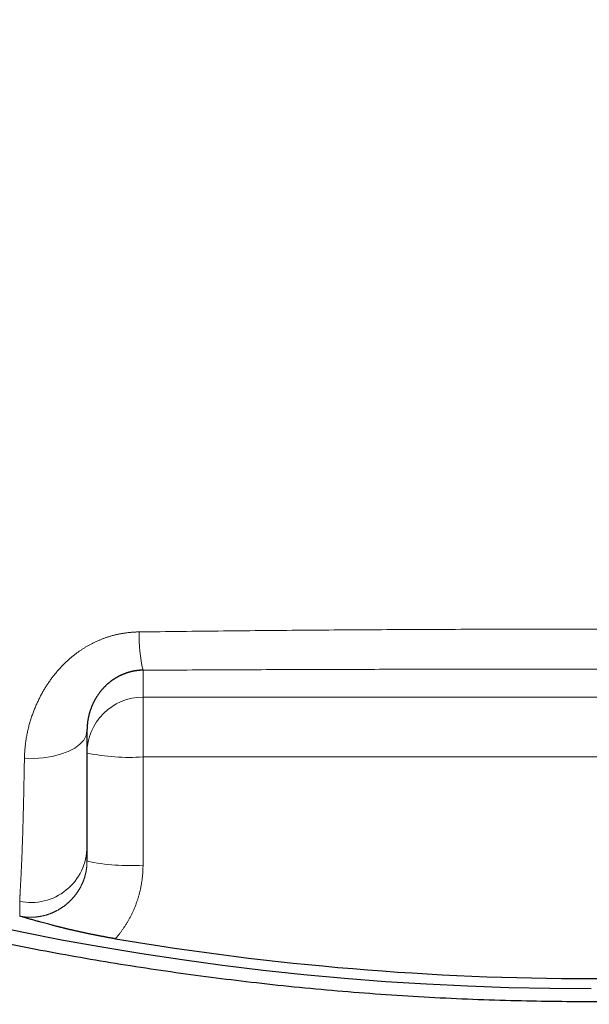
# Model space of a CAD drawing. Header units: millimetres. Extents: x 8 to 601, y 12 to 507.
# Tile 126 of 152: x 312.99 to 314, y 474.1 to 475.86. Entities that reach past the tile are written whole.
import ezdxf

# ---------------------------------------------------------------- set-up
doc = ezdxf.new("R2010")
doc.units = ezdxf.units.MM

msp = doc.modelspace()

# ---------------------------------------------------------------- linework, layer by layer
at = {"color": 8, "linetype": 'Continuous', "lineweight": 0}
for p, q in [((313.2071, 474.6964), (313.2071, 474.6483)), ((313.2071, 474.6483), (314.8071, 474.6483)), ((313.2071, 474.6483), (313.2071, 474.5416)), ((313.2071, 474.5416), (313.2071, 474.3484)), ((314.8071, 474.5416), (313.2071, 474.5416)), ((312.9871, 474.2575), (312.9871, 474.2839))]:
    msp.add_line(p, q, dxfattribs=at)
at = {"color": 7, "linetype": 'Continuous', "lineweight": 30}
msp.add_line((313.1071, 474.3815), (313.1071, 474.3554), dxfattribs=at)
at = {"color": 8, "linetype": 'Continuous', "lineweight": 0, "flags": 128}
msp.add_lwpolyline([(313.1071, 474.5881), (313.1057, 474.5798), (313.1015, 474.5718), (313.0946, 474.5642), (313.0852, 474.5573), (313.0736, 474.5513), (313.0601, 474.5463), (313.0451, 474.5425), (313.029, 474.54), (313.0123, 474.5389), (312.9955, 474.5392)], dxfattribs=at)
at = {"color": 7, "linetype": 'Continuous', "lineweight": 30}
for centre, radius, start, end in [((313.9988, 479.219), 5.0905, 165.5867, 270.0936), ((314.0071, 479.2548), 5.1087, 260.4295, 279.5705)]:
    msp.add_arc(centre, radius, start, end, dxfattribs=at)
at = {"color": 8, "linetype": 'Continuous', "lineweight": 0}
for centre, radius, start, end in [((313.4549, 474.7554), 0.2547, 177.9023, 193.3909), ((313.207, 474.5484), 0.0999, 89.9331, 179.9272), ((313.1833, 474.9198), 0.379, 258.4108, 273.6086), ((313.0072, 474.3817), 0.0999, 258.3637, 359.8609), ((313.1833, 474.7267), 0.379, 258.4108, 273.6086)]:
    msp.add_arc(centre, radius, start, end, dxfattribs=at)
for points, knots in [([(308.3982, 479.6031), (308.3962, 479.5785), (308.3922, 479.5295), (308.3875, 479.4559), (308.3838, 479.3823), (308.381, 479.3087), (308.3793, 479.2356), (308.3786, 479.1629), (308.3788, 479.0906), (308.38, 479.0184), (308.3822, 478.9458), (308.3853, 478.8727), (308.3894, 478.7992), (308.3945, 478.7257), (308.4006, 478.6524), (308.4076, 478.5791), (308.4155, 478.506), (308.4248, 478.4302), (308.4355, 478.3518), (308.4477, 478.2709), (308.4611, 478.1901), (308.4756, 478.1095), (308.4913, 478.0292), (308.5081, 477.9491), (308.5261, 477.8692), (308.5444, 477.7928), (308.5629, 477.7198), (308.5815, 477.6502), (308.601, 477.5809), (308.6175, 477.5245), (308.6308, 477.4809), (308.6403, 477.45), (308.6501, 477.4191), (308.66, 477.3884), (308.67, 477.3576), (308.6803, 477.327), (308.6898, 477.2989), (308.6994, 477.2713), (308.7096, 477.2422), (308.7222, 477.2071), (308.7361, 477.169), (308.7513, 477.1287), (308.7674, 477.0867), (308.7854, 477.0409), (308.8054, 476.9912), (308.8275, 476.9377), (308.85, 476.885), (308.8726, 476.8335), (308.8949, 476.7837), (308.9188, 476.7317), (308.9444, 476.6775), (308.9717, 476.6212), (309.0029, 476.5587), (309.0384, 476.4898), (309.0786, 476.4142), (309.1218, 476.336), (309.1656, 476.2595), (309.2081, 476.1878), (309.248, 476.1225), (309.2869, 476.0606), (309.3253, 476.0011), (309.3635, 475.9435), (309.4013, 475.8879), (309.4387, 475.8343), (309.4753, 475.783), (309.5111, 475.7339), (309.5495, 475.6825), (309.5901, 475.6293), (309.6328, 475.5748), (309.6746, 475.5227), (309.7153, 475.4732), (309.7546, 475.4264), (309.7916, 475.3834), (309.8259, 475.3441), (309.8591, 475.3068), (309.8929, 475.2696), (309.9289, 475.2307), (309.9673, 475.1899), (310.0084, 475.1473), (310.0518, 475.1032), (310.0976, 475.0578), (310.1459, 475.0111), (310.1968, 474.963), (310.2468, 474.9169), (310.2955, 474.8732), (310.3425, 474.8319), (310.3914, 474.7899), (310.4422, 474.7472), (310.4948, 474.7042), (310.5489, 474.6609), (310.6048, 474.6174), (310.6627, 474.5734), (310.7234, 474.5286), (310.7858, 474.4838), (310.849, 474.4397), (310.9111, 474.3975), (310.9721, 474.3573), (311.032, 474.3188), (311.0941, 474.28), (311.158, 474.2411), (311.2238, 474.2024), (311.2877, 474.1658), (311.35, 474.1312), (311.4107, 474.0984), (311.4697, 474.0675), (311.5265, 474.0385), (311.5811, 474.0113), (311.6333, 473.986), (311.6833, 473.9624), (311.7379, 473.9372), (311.7983, 473.9101), (311.8655, 473.8811), (311.9329, 473.8529), (312.0008, 473.8255), (312.0686, 473.7992), (312.1363, 473.7739), (312.204, 473.7496), (312.2719, 473.7261), (312.3406, 473.7033), (312.4101, 473.6813), (312.4804, 473.66), (312.5509, 473.6397), (312.6218, 473.6203), (312.6928, 473.6018), (312.7642, 473.5842), (312.8357, 473.5676), (312.9074, 473.552), (312.9793, 473.5373), (313.0515, 473.5235), (313.1238, 473.5108), (313.1959, 473.4991), (313.2677, 473.4884), (313.3393, 473.4787), (313.411, 473.47), (313.4834, 473.4622), (313.5564, 473.4553), (313.6301, 473.4494), (313.7038, 473.4446), (313.7777, 473.4407), (313.8517, 473.438), (313.9258, 473.4361), (313.9753, 473.4358), (314, 473.4357)], [0, 0, 0, 0, 0.007868, 0.015732, 0.023593, 0.031452, 0.039308, 0.047022, 0.054735, 0.062447, 0.070157, 0.078024, 0.08589, 0.093756, 0.101622, 0.109489, 0.117355, 0.125222, 0.133983, 0.142745, 0.151508, 0.160272, 0.169038, 0.177804, 0.186572, 0.195341, 0.203059, 0.210778, 0.218499, 0.22622, 0.229687, 0.233154, 0.236622, 0.240089, 0.243557, 0.247025, 0.250494, 0.253113, 0.256423, 0.260423, 0.265113, 0.269473, 0.274296, 0.279583, 0.285334, 0.291549, 0.298228, 0.303802, 0.309662, 0.315808, 0.322242, 0.328961, 0.335968, 0.344753, 0.353951, 0.363561, 0.373583, 0.382344, 0.390436, 0.398291, 0.405909, 0.41329, 0.420562, 0.427588, 0.434369, 0.440905, 0.447195, 0.455061, 0.462506, 0.469531, 0.476591, 0.483168, 0.489263, 0.494876, 0.500007, 0.505375, 0.511074, 0.517103, 0.523463, 0.530153, 0.537047, 0.544259, 0.551792, 0.559644, 0.566156, 0.572873, 0.579795, 0.586922, 0.594254, 0.601655, 0.609253, 0.61705, 0.625044, 0.633516, 0.641776, 0.649825, 0.657663, 0.66529, 0.672705, 0.681172, 0.689346, 0.697225, 0.70481, 0.712246, 0.719375, 0.726197, 0.732713, 0.738922, 0.744824, 0.750419, 0.758235, 0.76605, 0.773864, 0.781678, 0.789491, 0.797165, 0.804838, 0.812512, 0.820185, 0.828014, 0.835844, 0.843674, 0.851504, 0.859335, 0.867167, 0.874999, 0.882816, 0.890634, 0.898454, 0.906277, 0.914101, 0.921788, 0.929479, 0.937172, 0.94487, 0.952729, 0.960592, 0.968461, 0.976336, 0.984217, 0.992105, 1, 1, 1, 1]), ([(319.6018, 479.6055), (319.6038, 479.5811), (319.6077, 479.5323), (319.6124, 479.459), (319.6162, 479.3857), (319.6189, 479.3124), (319.6207, 479.2394), (319.6215, 479.1668), (319.6213, 479.0946), (319.6202, 479.0223), (319.6181, 478.9495), (319.615, 478.8761), (319.6108, 478.8022), (319.6057, 478.7282), (319.5996, 478.6542), (319.5925, 478.5801), (319.5844, 478.506), (319.5751, 478.4296), (319.5643, 478.3512), (319.5522, 478.2708), (319.5389, 478.1905), (319.5244, 478.1105), (319.5088, 478.0306), (319.4921, 477.951), (319.4742, 477.8715), (319.4549, 477.791), (319.434, 477.7094), (319.4116, 477.6267), (319.3879, 477.5443), (319.3629, 477.4621), (319.3367, 477.3801), (319.3097, 477.2998), (319.2821, 477.2213), (319.2539, 477.1446), (319.2247, 477.0684), (319.1944, 476.9927), (319.1633, 476.9179), (319.1313, 476.844), (319.0986, 476.771), (319.0648, 476.6984), (319.0298, 476.6258), (318.9935, 476.5532), (318.956, 476.4805), (318.9173, 476.4083), (318.8777, 476.3366), (318.837, 476.2653), (318.7952, 476.1945), (318.7526, 476.1244), (318.709, 476.055), (318.6645, 475.9863), (318.6191, 475.9183), (318.5727, 475.8511), (318.5255, 475.7846), (318.4774, 475.7188), (318.4297, 475.6555), (318.3826, 475.5947), (318.3361, 475.5363), (318.2889, 475.4784), (318.2408, 475.4212), (318.1921, 475.3647), (318.143, 475.3093), (318.0938, 475.2551), (318.0444, 475.2021), (317.9942, 475.1498), (317.9433, 475.0981), (317.892, 475.0474), (317.8402, 474.9976), (317.7881, 474.9487), (317.7353, 474.9004), (317.6784, 474.8497), (317.6171, 474.7968), (317.5515, 474.7417), (317.4848, 474.6876), (317.4172, 474.6343), (317.3486, 474.5818), (317.2802, 474.5313), (317.2123, 474.4825), (317.145, 474.4357), (317.0771, 474.3898), (317.0086, 474.3449), (316.9395, 474.301), (316.8698, 474.2581), (316.7994, 474.2161), (316.7273, 474.1746), (316.6534, 474.1334), (316.5778, 474.0926), (316.5014, 474.053), (316.4244, 474.0144), (316.3467, 473.977), (316.2721, 473.9423), (316.2006, 473.9103), (316.1325, 473.8808), (316.0642, 473.8523), (315.9957, 473.8246), (315.9273, 473.7981), (315.8591, 473.7727), (315.7911, 473.7482), (315.7229, 473.7247), (315.654, 473.7019), (315.5844, 473.6799), (315.5141, 473.6587), (315.4436, 473.6384), (315.3728, 473.619), (315.3018, 473.6005), (315.2306, 473.583), (315.1587, 473.5664), (315.0863, 473.5506), (315.0134, 473.5357), (314.9405, 473.5218), (314.8677, 473.509), (314.7953, 473.4973), (314.7234, 473.4866), (314.6519, 473.477), (314.5805, 473.4685), (314.5086, 473.4608), (314.4363, 473.4541), (314.3635, 473.4484), (314.2907, 473.4438), (314.218, 473.4401), (314.1453, 473.4376), (314.0726, 473.436), (314.0242, 473.4358), (314, 473.4357)], [0, 0, 0, 0, 0.007825, 0.015651, 0.023477, 0.031306, 0.03914, 0.046839, 0.054545, 0.062259, 0.069983, 0.077875, 0.085781, 0.093701, 0.101637, 0.109591, 0.117563, 0.125555, 0.134255, 0.142955, 0.151655, 0.160357, 0.169064, 0.177778, 0.186499, 0.19523, 0.204389, 0.213563, 0.222754, 0.231964, 0.241195, 0.250449, 0.259218, 0.26798, 0.276736, 0.285487, 0.294237, 0.302829, 0.311422, 0.320017, 0.328617, 0.337397, 0.346185, 0.354983, 0.363791, 0.372612, 0.381448, 0.390274, 0.399085, 0.407884, 0.416671, 0.425449, 0.434219, 0.442984, 0.451744, 0.459771, 0.467798, 0.475825, 0.483854, 0.491885, 0.499922, 0.507707, 0.515494, 0.523284, 0.531078, 0.538879, 0.546547, 0.554223, 0.561908, 0.569605, 0.578782, 0.587979, 0.597197, 0.606438, 0.615704, 0.624997, 0.633798, 0.642589, 0.651373, 0.66015, 0.668922, 0.677692, 0.686461, 0.695231, 0.704421, 0.713615, 0.722817, 0.732027, 0.741247, 0.75048, 0.758424, 0.766348, 0.774255, 0.782145, 0.79002, 0.797741, 0.805449, 0.813147, 0.820836, 0.828673, 0.836502, 0.844326, 0.852145, 0.859962, 0.867776, 0.87559, 0.88354, 0.891464, 0.899362, 0.907237, 0.915089, 0.922781, 0.930454, 0.93811, 0.94575, 0.953531, 0.9613, 0.969057, 0.976803, 0.984542, 0.992273, 1, 1, 1, 1]), ([(313.2004, 474.7647), (313.2505, 474.7653), (313.3507, 474.7665), (313.5012, 474.7679), (313.6518, 474.7689), (313.8024, 474.7695), (313.9531, 474.7698), (314.101, 474.7698), (314.2459, 474.7694), (314.388, 474.7687), (314.53, 474.7677), (314.672, 474.7664), (314.7666, 474.7653), (314.8139, 474.7647)], [0, 0, 0, 0, 0.093333, 0.186651, 0.279959, 0.373262, 0.466566, 0.559875, 0.647862, 0.735864, 0.823885, 0.911928, 1, 1, 1, 1]), ([(312.9955, 474.5392), (312.9955, 474.5404), (312.9955, 474.5429), (312.9957, 474.5466), (312.9959, 474.5503), (312.9962, 474.554), (312.9965, 474.5576), (312.9969, 474.5613), (312.9973, 474.5652), (312.9979, 474.5691), (312.9985, 474.5731), (312.9992, 474.5772), (312.9999, 474.5812), (313.0007, 474.5853), (313.0016, 474.5893), (313.0026, 474.5933), (313.0036, 474.5973), (313.0047, 474.6012), (313.0058, 474.6052), (313.007, 474.6091), (313.0083, 474.6129), (313.0096, 474.6168), (313.0109, 474.6205), (313.0123, 474.6241), (313.0136, 474.6276), (313.0151, 474.631), (313.0166, 474.6345), (313.0181, 474.6379), (313.0197, 474.6413), (313.0213, 474.6446), (313.0229, 474.6477), (313.0244, 474.6508), (313.0261, 474.6538), (313.0277, 474.6568), (313.0294, 474.6598), (313.0312, 474.6628), (313.033, 474.6657), (313.0348, 474.6686), (313.0367, 474.6714), (313.0386, 474.6743), (313.0405, 474.6771), (313.0425, 474.6798), (313.0444, 474.6825), (313.0464, 474.6851), (313.0484, 474.6876), (313.0504, 474.6901), (313.0525, 474.6926), (313.0546, 474.6951), (313.0568, 474.6976), (313.059, 474.7001), (313.0613, 474.7025), (313.0636, 474.7049), (313.0659, 474.7073), (313.0682, 474.7095), (313.0705, 474.7117), (313.0727, 474.7137), (313.075, 474.7158), (313.0773, 474.7178), (313.0796, 474.7197), (313.0818, 474.7216), (313.084, 474.7233), (313.086, 474.7249), (313.0881, 474.7264), (313.0902, 474.728), (313.0923, 474.7295), (313.0944, 474.731), (313.0965, 474.7324), (313.0986, 474.7338), (313.1008, 474.7352), (313.103, 474.7366), (313.1052, 474.7379), (313.1075, 474.7393), (313.1097, 474.7406), (313.112, 474.7418), (313.1143, 474.7431), (313.1167, 474.7443), (313.119, 474.7455), (313.1214, 474.7466), (313.1238, 474.7477), (313.1262, 474.7488), (313.1286, 474.7498), (313.131, 474.7508), (313.1334, 474.7518), (313.1358, 474.7527), (313.1383, 474.7536), (313.1408, 474.7545), (313.1433, 474.7554), (313.1459, 474.7562), (313.1485, 474.757), (313.1511, 474.7577), (313.1537, 474.7584), (313.1561, 474.7591), (313.1585, 474.7596), (313.1607, 474.7601), (313.1629, 474.7606), (313.1652, 474.7611), (313.1674, 474.7615), (313.1698, 474.7619), (313.1723, 474.7624), (313.175, 474.7628), (313.1777, 474.7631), (313.1804, 474.7635), (313.1829, 474.7637), (313.1854, 474.764), (313.1878, 474.7642), (313.1903, 474.7643), (313.1928, 474.7645), (313.1953, 474.7646), (313.1978, 474.7647), (313.1995, 474.7647), (313.2004, 474.7647)], [0, 0, 0, 0, 0.011818, 0.023627, 0.035429, 0.047222, 0.059006, 0.070781, 0.082546, 0.095476, 0.108393, 0.121297, 0.134186, 0.147061, 0.15992, 0.172762, 0.185588, 0.198396, 0.211185, 0.223728, 0.23625, 0.248753, 0.261235, 0.27277, 0.284285, 0.295781, 0.307257, 0.318713, 0.330148, 0.341561, 0.352003, 0.362427, 0.372832, 0.383218, 0.393584, 0.40393, 0.414256, 0.424562, 0.434848, 0.445113, 0.455357, 0.46558, 0.475201, 0.484803, 0.494386, 0.503952, 0.513499, 0.523342, 0.533167, 0.542972, 0.552759, 0.562528, 0.572279, 0.582012, 0.59092, 0.599813, 0.608693, 0.61756, 0.626415, 0.635257, 0.642811, 0.650357, 0.657895, 0.665427, 0.672952, 0.680337, 0.687716, 0.695091, 0.702461, 0.709978, 0.717492, 0.725003, 0.732512, 0.74002, 0.747528, 0.755036, 0.762528, 0.770023, 0.77752, 0.785021, 0.792527, 0.799903, 0.807286, 0.814676, 0.822074, 0.829633, 0.837201, 0.844782, 0.852375, 0.859982, 0.867604, 0.875242, 0.881606, 0.887983, 0.894374, 0.900779, 0.907199, 0.913635, 0.921242, 0.928872, 0.936529, 0.944212, 0.951096, 0.958004, 0.964936, 0.971894, 0.978878, 0.98589, 0.99293, 1, 1, 1, 1]), ([(314.8071, 474.6964), (314.7574, 474.6967), (314.6579, 474.6971), (314.5086, 474.6976), (314.3592, 474.698), (314.2098, 474.6983), (314.0604, 474.6984), (313.9138, 474.6984), (313.77, 474.6982), (313.6291, 474.698), (313.4883, 474.6976), (313.3476, 474.6971), (313.254, 474.6966), (313.2071, 474.6964)], [0, 0, 0, 0, 0.093378, 0.186761, 0.28013, 0.373424, 0.466743, 0.560077, 0.648081, 0.736081, 0.824071, 0.912045, 1, 1, 1, 1]), ([(312.9871, 474.2844), (312.9871, 474.2845), (312.9871, 474.2848), (312.9871, 474.2853), (312.9871, 474.2858), (312.9872, 474.2864), (312.9872, 474.2871), (312.9872, 474.2878), (312.9872, 474.2885), (312.9873, 474.2893), (312.9873, 474.2902), (312.9874, 474.2913), (312.9874, 474.2924), (312.9875, 474.2937), (312.9876, 474.2949), (312.9876, 474.2963), (312.9877, 474.2978), (312.9878, 474.2995), (312.9879, 474.3014), (312.988, 474.3034), (312.9881, 474.3055), (312.9882, 474.3076), (312.9884, 474.3098), (312.9885, 474.3121), (312.9886, 474.3145), (312.9887, 474.3168), (312.9889, 474.3192), (312.989, 474.3216), (312.9891, 474.324), (312.9892, 474.3265), (312.9894, 474.3291), (312.9895, 474.3317), (312.9896, 474.3343), (312.9898, 474.3369), (312.9899, 474.3394), (312.99, 474.342), (312.9901, 474.3446), (312.9903, 474.3473), (312.9904, 474.3498), (312.9905, 474.3523), (312.9906, 474.3547), (312.9907, 474.3571), (312.9908, 474.3595), (312.9909, 474.362), (312.991, 474.3644), (312.9911, 474.3669), (312.9912, 474.3692), (312.9913, 474.3716), (312.9914, 474.3739), (312.9915, 474.3763), (312.9916, 474.3787), (312.9917, 474.382), (312.9918, 474.3863), (312.992, 474.3916), (312.9922, 474.3969), (312.9924, 474.4022), (312.9925, 474.4075), (312.9927, 474.4129), (312.9928, 474.4182), (312.993, 474.4235), (312.9932, 474.4296), (312.9933, 474.4366), (312.9935, 474.4443), (312.9937, 474.4521), (312.9939, 474.4599), (312.9941, 474.4685), (312.9943, 474.4779), (312.9945, 474.488), (312.9947, 474.4982), (312.9949, 474.5084), (312.9951, 474.5186), (312.9953, 474.5289), (312.9954, 474.5357), (312.9955, 474.5392)], [0, 0, 0, 0, 0.008465, 0.017042, 0.025727, 0.034517, 0.043408, 0.052235, 0.061153, 0.070157, 0.079244, 0.090166, 0.101193, 0.11232, 0.12354, 0.134846, 0.146232, 0.159991, 0.173843, 0.187777, 0.201781, 0.215843, 0.229699, 0.243589, 0.257501, 0.271425, 0.284313, 0.297193, 0.310055, 0.322892, 0.335694, 0.348453, 0.361161, 0.372757, 0.384298, 0.395776, 0.407185, 0.418519, 0.429773, 0.439352, 0.448863, 0.458304, 0.467672, 0.476963, 0.486175, 0.495303, 0.503597, 0.511816, 0.519959, 0.528025, 0.536011, 0.543933, 0.561083, 0.578112, 0.595026, 0.611829, 0.628528, 0.644831, 0.661043, 0.677166, 0.693207, 0.715985, 0.738612, 0.761099, 0.783455, 0.80569, 0.833887, 0.861917, 0.889793, 0.917528, 0.945135, 0.972622, 1, 1, 1, 1]), ([(312.9871, 474.2575), (312.9876, 474.2574), (312.9885, 474.2572), (312.99, 474.2569), (312.9914, 474.2567), (312.9928, 474.2565), (312.9942, 474.2563), (312.9956, 474.2561), (312.997, 474.256), (312.9984, 474.2559), (312.9998, 474.2558), (313.0012, 474.2557), (313.0027, 474.2556), (313.0041, 474.2555), (313.0055, 474.2555), (313.0069, 474.2555), (313.0083, 474.2555), (313.0097, 474.2556), (313.0111, 474.2556), (313.0125, 474.2557), (313.0139, 474.2558), (313.0153, 474.2559), (313.0167, 474.256), (313.018, 474.2562), (313.0194, 474.2564), (313.0207, 474.2566), (313.0221, 474.2568), (313.0234, 474.257), (313.0248, 474.2572), (313.0261, 474.2575), (313.0275, 474.2578), (313.0288, 474.2581), (313.0302, 474.2584), (313.0315, 474.2588), (313.0328, 474.2591), (313.0342, 474.2595), (313.0355, 474.2599), (313.0368, 474.2603), (313.0381, 474.2607), (313.0393, 474.2612), (313.0406, 474.2616), (313.0419, 474.2621), (313.0431, 474.2626), (313.0444, 474.2631), (313.0456, 474.2636), (313.0469, 474.2642), (313.0481, 474.2647), (313.0494, 474.2653), (313.0506, 474.2659), (313.0518, 474.2665), (313.053, 474.2672), (313.0542, 474.2678), (313.0554, 474.2685), (313.0566, 474.2691), (313.0577, 474.2698), (313.0589, 474.2705), (313.06, 474.2712), (313.0611, 474.2719), (313.0623, 474.2727), (313.0636, 474.2736), (313.0649, 474.2745), (313.0662, 474.2754), (313.0674, 474.2764), (313.0687, 474.2774), (313.0699, 474.2783), (313.071, 474.2792), (313.072, 474.2801), (313.073, 474.281), (313.074, 474.2819), (313.075, 474.2828), (313.076, 474.2837), (313.077, 474.2846), (313.0779, 474.2856), (313.0789, 474.2865), (313.0798, 474.2875), (313.0807, 474.2885), (313.0816, 474.2895), (313.0826, 474.2905), (313.0834, 474.2916), (313.0843, 474.2926), (313.0852, 474.2937), (313.086, 474.2947), (313.0869, 474.2958), (313.0877, 474.2969), (313.0885, 474.298), (313.0893, 474.2991), (313.09, 474.3002), (313.0908, 474.3013), (313.0915, 474.3025), (313.0922, 474.3036), (313.093, 474.3048), (313.0937, 474.3059), (313.0943, 474.3071), (313.095, 474.3083), (313.0957, 474.3095), (313.0963, 474.3107), (313.0969, 474.312), (313.0975, 474.3132), (313.0981, 474.3145), (313.0987, 474.3157), (313.0992, 474.317), (313.0998, 474.3182), (313.1003, 474.3195), (313.1008, 474.3208), (313.1012, 474.322), (313.1017, 474.3233), (313.1022, 474.3247), (313.1026, 474.326), (313.103, 474.3273), (313.1034, 474.3287), (313.1038, 474.33), (313.1041, 474.3314), (313.1045, 474.3327), (313.1048, 474.3341), (313.1051, 474.3355), (313.1054, 474.3369), (313.1056, 474.3383), (313.1058, 474.3397), (313.1061, 474.341), (313.1063, 474.3424), (313.1064, 474.3438), (313.1066, 474.3452), (313.1067, 474.3467), (313.1069, 474.3481), (313.1069, 474.3495), (313.107, 474.351), (313.1071, 474.3525), (313.1071, 474.3539), (313.1071, 474.3549), (313.1071, 474.3554)], [0, 0, 0, 0, 0.008242, 0.016457, 0.024645, 0.032808, 0.040947, 0.048917, 0.056865, 0.064793, 0.0727, 0.080749, 0.088779, 0.09679, 0.104783, 0.11276, 0.12072, 0.128665, 0.136578, 0.144477, 0.152363, 0.160235, 0.168096, 0.175805, 0.183504, 0.191193, 0.198872, 0.206699, 0.214516, 0.222325, 0.230127, 0.23792, 0.245707, 0.253487, 0.261243, 0.268994, 0.276739, 0.284479, 0.292214, 0.299806, 0.307395, 0.314979, 0.32256, 0.330292, 0.338021, 0.345746, 0.353469, 0.361189, 0.368907, 0.376623, 0.38432, 0.392015, 0.399708, 0.4074, 0.415091, 0.422643, 0.430194, 0.437744, 0.445294, 0.45428, 0.463266, 0.472252, 0.481237, 0.490222, 0.499207, 0.506892, 0.514578, 0.522263, 0.52995, 0.537637, 0.545187, 0.552739, 0.560292, 0.567845, 0.575555, 0.583265, 0.590978, 0.598692, 0.606409, 0.614127, 0.621848, 0.629555, 0.637264, 0.644976, 0.652692, 0.660411, 0.667996, 0.675584, 0.683177, 0.690774, 0.698531, 0.706292, 0.71406, 0.721833, 0.729612, 0.737397, 0.74519, 0.752973, 0.760763, 0.768562, 0.776369, 0.784185, 0.791871, 0.799567, 0.807273, 0.814989, 0.822875, 0.830773, 0.838684, 0.846608, 0.854547, 0.8625, 0.87047, 0.878438, 0.886423, 0.894426, 0.902447, 0.910488, 0.918405, 0.926342, 0.9343, 0.94228, 0.950447, 0.958638, 0.966855, 0.975099, 0.98337, 0.99167, 1, 1, 1, 1]), ([(313.2071, 474.3484), (313.2071, 474.3475), (313.2071, 474.3456), (313.207, 474.3428), (313.2069, 474.34), (313.2068, 474.3371), (313.2066, 474.3343), (313.2064, 474.3315), (313.2062, 474.3288), (313.2059, 474.326), (313.2055, 474.3232), (313.2051, 474.3204), (313.2047, 474.3176), (313.2043, 474.3149), (313.2038, 474.3121), (313.2032, 474.3093), (313.2027, 474.3065), (313.2021, 474.3038), (313.2014, 474.3011), (313.2007, 474.2983), (313.2, 474.2956), (313.1992, 474.2929), (313.1984, 474.2902), (313.1976, 474.2875), (313.1967, 474.2848), (313.1957, 474.2819), (313.1946, 474.279), (313.1935, 474.2761), (313.1924, 474.2732), (313.1912, 474.2704), (313.19, 474.2678), (313.1889, 474.2652), (313.1877, 474.2626), (313.1865, 474.2601), (313.1852, 474.2576), (313.1839, 474.2551), (313.1826, 474.2527), (313.1813, 474.2503), (313.18, 474.2481), (313.1787, 474.2459), (313.1774, 474.2437), (313.176, 474.2415), (313.1746, 474.2393), (313.1731, 474.2371), (313.1717, 474.235), (313.1702, 474.2329), (313.1687, 474.2308), (313.1671, 474.2287), (313.1656, 474.2266), (313.164, 474.2247), (313.1625, 474.2227), (313.1609, 474.2209), (313.1593, 474.219), (313.1583, 474.2177), (313.1577, 474.2171)], [0, 0, 0, 0, 0.019688, 0.039389, 0.059101, 0.078821, 0.098548, 0.117928, 0.13731, 0.156693, 0.176075, 0.19585, 0.21562, 0.235383, 0.255137, 0.27488, 0.294599, 0.314164, 0.33375, 0.353355, 0.372977, 0.392614, 0.412265, 0.431928, 0.4516, 0.473248, 0.494903, 0.516562, 0.538223, 0.559882, 0.579569, 0.59925, 0.618925, 0.63859, 0.658245, 0.677886, 0.697512, 0.715489, 0.73345, 0.751394, 0.769389, 0.787513, 0.805644, 0.823782, 0.841925, 0.860071, 0.878218, 0.896367, 0.914514, 0.931621, 0.948725, 0.965823, 0.982915, 1, 1, 1, 1])]:
    msp.add_open_spline(points, degree=3, knots=knots, dxfattribs=at)
at = {"color": 7, "linetype": 'Continuous', "lineweight": 30}
for points, knots in [([(319.2475, 479.565), (319.2494, 479.542), (319.2531, 479.496), (319.2575, 479.4268), (319.2611, 479.3577), (319.2636, 479.2885), (319.2653, 479.2198), (319.2661, 479.1515), (319.2659, 479.0836), (319.2649, 479.0157), (319.2629, 478.9435), (319.2597, 478.8671), (319.2551, 478.7865), (319.2493, 478.706), (319.2423, 478.6255), (319.2341, 478.5452), (319.2248, 478.4663), (319.2145, 478.3887), (319.2033, 478.3125), (319.1911, 478.2364), (319.1777, 478.1606), (319.1634, 478.0849), (319.1479, 478.0095), (319.1314, 477.9342), (319.1136, 477.8581), (319.0944, 477.7809), (319.0738, 477.703), (319.0521, 477.6253), (319.0292, 477.5479), (319.0053, 477.4709), (318.9806, 477.3953), (318.9552, 477.3212), (318.9291, 477.2484), (318.9021, 477.1761), (318.8741, 477.1041), (318.8453, 477.033), (318.8156, 476.9626), (318.7853, 476.8932), (318.754, 476.8241), (318.7215, 476.755), (318.6879, 476.6859), (318.6532, 476.6168), (318.6175, 476.5483), (318.5808, 476.4802), (318.5432, 476.4127), (318.5047, 476.3457), (318.4653, 476.2792), (318.4249, 476.2133), (318.3837, 476.148), (318.3415, 476.0833), (318.2985, 476.0192), (318.2545, 475.9557), (318.2097, 475.8929), (318.1653, 475.8324), (318.1214, 475.7743), (318.078, 475.7185), (318.0339, 475.6632), (317.9891, 475.6085), (317.9435, 475.5545), (317.8977, 475.5015), (317.8516, 475.4496), (317.8053, 475.3989), (317.7583, 475.3487), (317.7106, 475.2992), (317.6625, 475.2505), (317.614, 475.2028), (317.5653, 475.1559), (317.5159, 475.1097), (317.4628, 475.0612), (317.4057, 475.0106), (317.3446, 474.958), (317.2827, 474.9063), (317.22, 474.8556), (317.1565, 474.8058), (317.0932, 474.7576), (317.0302, 474.7111), (316.9675, 474.6663), (316.9041, 474.6223), (316.8401, 474.5792), (316.7755, 474.537), (316.7103, 474.4958), (316.6444, 474.4555), (316.5769, 474.4154), (316.5078, 474.3758), (316.437, 474.3366), (316.3656, 474.2985), (316.2936, 474.2614), (316.221, 474.2255), (316.1514, 474.1923), (316.0849, 474.1617), (316.0215, 474.1335), (315.9578, 474.1062), (315.8937, 474.0798), (315.8297, 474.0543), (315.7657, 474.0298), (315.7018, 474.0062), (315.6375, 473.9835), (315.5725, 473.9615), (315.5068, 473.9402), (315.4403, 473.9196), (315.3736, 473.8999), (315.3065, 473.8811), (315.2392, 473.8632), (315.1717, 473.8463), (315.1039, 473.8302), (315.036, 473.8151), (314.9679, 473.8009), (314.8996, 473.7877), (314.831, 473.7754), (314.7627, 473.7641), (314.6946, 473.7539), (314.6267, 473.7446), (314.5587, 473.7362), (314.4901, 473.7288), (314.4208, 473.7222), (314.351, 473.7166), (314.281, 473.712), (314.2109, 473.7084), (314.1407, 473.7059), (314.0704, 473.7043), (314.0235, 473.7041), (314, 473.704)], [0, 0, 0, 0, 0.007823, 0.015644, 0.023463, 0.031281, 0.039099, 0.046776, 0.054453, 0.06213, 0.069807, 0.078947, 0.088087, 0.097229, 0.106371, 0.115516, 0.124662, 0.133393, 0.142127, 0.150862, 0.159599, 0.168338, 0.177079, 0.185821, 0.194566, 0.203728, 0.212893, 0.222059, 0.231227, 0.240396, 0.249567, 0.258353, 0.26714, 0.275928, 0.284717, 0.293506, 0.302139, 0.310772, 0.319406, 0.32804, 0.336849, 0.345659, 0.354468, 0.363276, 0.372084, 0.380891, 0.389697, 0.398502, 0.407306, 0.416108, 0.424909, 0.433709, 0.442508, 0.451305, 0.459367, 0.467428, 0.475488, 0.483547, 0.491604, 0.499661, 0.507492, 0.515324, 0.523157, 0.530991, 0.538827, 0.546524, 0.554222, 0.561921, 0.569621, 0.578789, 0.587958, 0.597128, 0.606298, 0.61547, 0.624642, 0.633397, 0.642153, 0.650909, 0.659665, 0.668421, 0.677177, 0.685932, 0.694687, 0.703858, 0.713028, 0.722198, 0.731367, 0.740535, 0.749702, 0.757541, 0.76538, 0.773218, 0.781055, 0.788891, 0.796588, 0.804283, 0.811978, 0.819673, 0.827525, 0.835377, 0.843228, 0.85108, 0.858932, 0.866785, 0.874639, 0.882477, 0.890317, 0.898158, 0.906001, 0.913847, 0.921556, 0.929267, 0.936982, 0.944701, 0.952583, 0.960469, 0.968361, 0.97626, 0.984165, 0.992079, 1, 1, 1, 1]), ([(314, 473.704), (313.9766, 473.7041), (313.9298, 473.7043), (313.8596, 473.7059), (313.7896, 473.7084), (313.7196, 473.712), (313.6502, 473.7165), (313.5814, 473.722), (313.5131, 473.7284), (313.4449, 473.7358), (313.3764, 473.7441), (313.3076, 473.7535), (313.2386, 473.7639), (313.1697, 473.7753), (313.1011, 473.7876), (313.0326, 473.8008), (312.9644, 473.815), (312.8964, 473.8301), (312.8288, 473.8462), (312.7614, 473.8631), (312.6943, 473.8809), (312.6274, 473.8996), (312.5612, 473.9191), (312.4957, 473.9394), (312.4309, 473.9604), (312.3664, 473.9822), (312.3017, 474.005), (312.2369, 474.0288), (312.1721, 474.0536), (312.1075, 474.0793), (312.0433, 474.1058), (311.9795, 474.1332), (311.9161, 474.1613), (311.853, 474.1903), (311.7905, 474.2201), (311.7283, 474.2506), (311.6666, 474.2819), (311.6053, 474.3141), (311.5448, 474.3468), (311.4851, 474.3801), (311.4261, 474.4139), (311.3676, 474.4484), (311.3059, 474.486), (311.2411, 474.5266), (311.1733, 474.5705), (311.1061, 474.6155), (311.0397, 474.6614), (310.974, 474.7083), (310.91, 474.7555), (310.8476, 474.8028), (310.787, 474.8503), (310.727, 474.8986), (310.6678, 474.9478), (310.6093, 474.9977), (310.5516, 475.0485), (310.4946, 475.1002), (310.4375, 475.1534), (310.3803, 475.2083), (310.3231, 475.265), (310.2668, 475.3224), (310.2115, 475.3808), (310.157, 475.4399), (310.1043, 475.499), (310.0532, 475.5581), (310.0036, 475.617), (309.955, 475.6766), (309.9072, 475.7369), (309.8605, 475.7976), (309.8149, 475.8585), (309.7705, 475.9197), (309.7269, 475.9815), (309.6839, 476.0444), (309.6414, 476.1083), (309.5996, 476.1732), (309.5587, 476.2387), (309.5187, 476.3048), (309.4796, 476.3715), (309.4414, 476.4387), (309.4042, 476.5064), (309.3679, 476.5746), (309.3326, 476.6434), (309.2982, 476.7126), (309.2647, 476.7824), (309.2322, 476.8526), (309.2007, 476.9232), (309.1691, 476.9966), (309.1376, 477.0729), (309.1063, 477.1521), (309.0762, 477.2317), (309.0474, 477.3118), (309.0206, 477.3898), (308.9958, 477.4655), (308.9728, 477.539), (308.9509, 477.6127), (308.93, 477.6868), (308.9101, 477.7612), (308.8912, 477.8358), (308.8734, 477.9107), (308.8563, 477.9871), (308.8401, 478.0648), (308.8248, 478.144), (308.8107, 478.2235), (308.7977, 478.3031), (308.7859, 478.3829), (308.7758, 478.459), (308.7672, 478.5315), (308.7599, 478.6001), (308.7536, 478.6688), (308.7481, 478.7377), (308.7435, 478.8061), (308.7398, 478.8743), (308.737, 478.9421), (308.7351, 479.0099), (308.734, 479.0782), (308.7339, 479.1471), (308.7346, 479.2163), (308.7363, 479.2856), (308.7389, 479.3549), (308.7424, 479.4242), (308.7456, 479.4762), (308.7479, 479.5051), (308.7484, 479.511)], [0, 0, 0, 0, 0.007953, 0.015897, 0.023833, 0.031762, 0.039684, 0.047458, 0.055228, 0.062992, 0.070753, 0.078668, 0.086579, 0.094487, 0.102392, 0.110295, 0.118197, 0.126096, 0.133977, 0.141857, 0.149736, 0.157615, 0.165493, 0.17323, 0.180967, 0.188705, 0.196443, 0.204339, 0.212236, 0.220133, 0.228031, 0.235929, 0.243829, 0.251729, 0.259613, 0.267497, 0.275382, 0.283268, 0.291155, 0.298902, 0.306649, 0.314396, 0.322145, 0.331369, 0.340594, 0.34982, 0.359046, 0.368272, 0.377498, 0.386304, 0.39511, 0.403916, 0.412721, 0.421526, 0.43033, 0.439133, 0.447935, 0.457155, 0.466374, 0.475592, 0.484809, 0.494024, 0.503238, 0.512063, 0.520889, 0.529716, 0.538545, 0.547375, 0.556048, 0.564723, 0.573399, 0.582076, 0.590931, 0.599788, 0.608645, 0.617504, 0.626363, 0.635223, 0.644084, 0.652945, 0.661807, 0.670669, 0.679531, 0.688393, 0.697255, 0.706116, 0.715863, 0.72561, 0.735355, 0.745099, 0.754842, 0.763648, 0.772452, 0.781255, 0.790056, 0.798856, 0.807654, 0.81645, 0.825245, 0.834457, 0.843666, 0.852874, 0.862079, 0.871283, 0.880485, 0.888354, 0.896221, 0.904088, 0.911953, 0.919818, 0.927542, 0.935265, 0.942988, 0.950711, 0.958591, 0.966472, 0.974353, 0.982236, 0.990119, 0.998004, 1, 1, 1, 1]), ([(319.2391, 479.3423), (319.2371, 479.2773), (319.2329, 479.1473), (319.2254, 478.985), (319.2179, 478.8551), (319.2113, 478.7578), (319.2033, 478.6605), (319.195, 478.5773), (319.187, 478.5081), (319.1797, 478.4527), (319.1717, 478.3974), (319.1629, 478.3423), (319.1531, 478.2873), (319.1425, 478.2325), (319.1308, 478.1772), (319.118, 478.1215), (319.1041, 478.0653), (319.0892, 478.0093), (319.0734, 477.9535), (319.0569, 477.898), (319.0395, 477.8427), (319.0182, 477.7777), (318.9924, 477.7032), (318.9618, 477.6191), (318.9301, 477.5355), (318.8973, 477.4523), (318.8655, 477.3741), (318.8349, 477.3007), (318.8052, 477.2324), (318.7746, 477.1644), (318.7431, 477.0968), (318.7107, 477.0297), (318.6772, 476.9631), (318.6428, 476.897), (318.6074, 476.8314), (318.5711, 476.7662), (318.5338, 476.7016), (318.4957, 476.6376), (318.4558, 476.5727), (318.4142, 476.5071), (318.3707, 476.4409), (318.3262, 476.3753), (318.2808, 476.3104), (318.2344, 476.2461), (318.1873, 476.1831), (318.1398, 476.1212), (318.0916, 476.0605), (318.0426, 476.0006), (317.9927, 475.9413), (317.942, 475.8828), (317.8903, 475.8251), (317.8379, 475.7681), (317.7845, 475.7119), (317.7304, 475.6565), (317.6754, 475.602), (317.6196, 475.5482), (317.5629, 475.4953), (317.5056, 475.4433), (317.4474, 475.3921), (317.3885, 475.3418), (317.3288, 475.2923), (317.2684, 475.2438), (317.2088, 475.1972), (317.1499, 475.1526), (317.092, 475.1099), (317.0334, 475.068), (316.9743, 475.0269), (316.9146, 474.9866), (316.8544, 474.9471), (316.7936, 474.9083), (316.7321, 474.8703), (316.67, 474.8331), (316.6074, 474.7967), (316.5442, 474.7612), (316.4807, 474.7265), (316.4166, 474.6927), (316.3521, 474.6598), (316.2871, 474.6278), (316.2217, 474.5967), (316.1558, 474.5665), (316.0895, 474.5373), (316.0229, 474.509), (315.9558, 474.4816), (315.8883, 474.4551), (315.8205, 474.4296), (315.7523, 474.4051), (315.6838, 474.3815), (315.6134, 474.3583), (315.5409, 474.3356), (315.4664, 474.3135), (315.3915, 474.2924), (315.3164, 474.2725), (315.241, 474.2536), (315.1671, 474.2363), (315.0947, 474.2204), (315.0239, 474.2058), (314.9528, 474.1922), (314.8816, 474.1796), (314.8102, 474.168), (314.7387, 474.1573), (314.667, 474.1476), (314.5952, 474.1388), (314.5233, 474.1311), (314.4513, 474.1243), (314.3792, 474.1185), (314.307, 474.1137), (314.2348, 474.1099), (314.1625, 474.1072), (314.0902, 474.1054), (314.0178, 474.1046), (313.9455, 474.1049), (313.8715, 474.1062), (313.7957, 474.1086), (313.7183, 474.1122), (313.6409, 474.117), (313.5636, 474.1229), (313.4864, 474.1299), (313.411, 474.1379), (313.3374, 474.1468), (313.2656, 474.1564), (313.194, 474.1671), (313.1225, 474.1787), (313.0511, 474.1913), (312.98, 474.2048), (312.909, 474.2194), (312.8382, 474.2348), (312.7677, 474.2513), (312.6974, 474.2687), (312.6273, 474.2871), (312.5575, 474.3064), (312.488, 474.3267), (312.4187, 474.348), (312.3498, 474.3702), (312.2812, 474.3933), (312.2129, 474.4174), (312.1433, 474.4431), (312.0725, 474.4703), (312.0005, 474.4993), (311.9289, 474.5293), (311.8578, 474.5604), (311.7871, 474.5925), (311.7185, 474.6249), (311.6518, 474.6576), (311.587, 474.6905), (311.5228, 474.7242), (311.4589, 474.7588), (311.3956, 474.7943), (311.3328, 474.8307), (311.2705, 474.8679), (311.2087, 474.906), (311.1474, 474.945), (311.0867, 474.9848), (311.0265, 475.0254), (310.967, 475.0669), (310.908, 475.1091), (310.8495, 475.1522), (310.7917, 475.1961), (310.7345, 475.2408), (310.678, 475.2863), (310.6207, 475.3337), (310.5628, 475.383), (310.5043, 475.4343), (310.4465, 475.4865), (310.3895, 475.5396), (310.3334, 475.5934), (310.2793, 475.6468), (310.2273, 475.6997), (310.1772, 475.752), (310.1279, 475.805), (310.0793, 475.8586), (310.0315, 475.913), (309.9844, 475.9679), (309.9381, 476.0235), (309.8926, 476.0797), (309.8478, 476.1366), (309.8038, 476.1941), (309.7607, 476.2521), (309.7183, 476.3108), (309.6768, 476.37), (309.6361, 476.4298), (309.5962, 476.4902), (309.5572, 476.5511), (309.519, 476.6126), (309.4808, 476.676), (309.4426, 476.7415), (309.4045, 476.8091), (309.3674, 476.8772), (309.3314, 476.9459), (309.2964, 477.0151), (309.2632, 477.0832), (309.2316, 477.1502), (309.2018, 477.2161), (309.1728, 477.2823), (309.1448, 477.349), (309.1177, 477.416), (309.0916, 477.4834), (309.0663, 477.5512), (309.0421, 477.6193), (309.0187, 477.6877), (308.9964, 477.7564), (308.9749, 477.8255), (308.9545, 477.8948), (308.935, 477.9644), (308.9164, 478.0343), (308.8988, 478.1044), (308.8822, 478.1747), (308.8666, 478.2453), (308.8515, 478.3178), (308.8372, 478.3922), (308.8237, 478.4685), (308.8113, 478.545), (308.8, 478.6216), (308.7898, 478.6984), (308.7811, 478.7732), (308.7736, 478.8459), (308.7673, 478.9165), (308.762, 478.9871), (308.7576, 479.0579), (308.7542, 479.1288), (308.7518, 479.1999), (308.7503, 479.2709), (308.7501, 479.3183), (308.75, 479.342)], [0, 0, 0, 0, 0.011854, 0.023709, 0.029638, 0.035567, 0.041496, 0.047425, 0.050817, 0.05421, 0.057603, 0.060997, 0.06439, 0.067782, 0.071173, 0.074692, 0.078211, 0.081731, 0.085252, 0.088772, 0.092292, 0.095811, 0.101243, 0.106676, 0.112109, 0.117542, 0.122975, 0.127502, 0.132031, 0.136559, 0.141088, 0.145616, 0.150143, 0.154671, 0.1592, 0.16373, 0.168259, 0.172788, 0.177316, 0.182127, 0.18694, 0.191753, 0.196567, 0.201379, 0.206191, 0.210893, 0.215595, 0.220298, 0.225001, 0.229704, 0.234405, 0.239107, 0.24381, 0.248513, 0.253216, 0.257919, 0.262621, 0.267322, 0.272025, 0.276728, 0.281431, 0.286134, 0.290835, 0.295203, 0.299572, 0.303941, 0.308311, 0.31268, 0.317049, 0.321417, 0.32581, 0.330203, 0.334597, 0.338991, 0.343385, 0.347778, 0.352171, 0.356565, 0.360959, 0.365353, 0.369747, 0.37414, 0.378533, 0.382927, 0.387321, 0.391715, 0.396109, 0.400502, 0.405214, 0.409927, 0.414641, 0.419355, 0.424068, 0.42878, 0.433164, 0.43755, 0.441935, 0.446321, 0.450706, 0.455091, 0.459475, 0.463861, 0.468247, 0.472632, 0.477018, 0.481402, 0.485787, 0.490173, 0.494559, 0.498945, 0.50333, 0.507715, 0.512414, 0.517113, 0.521814, 0.526514, 0.531213, 0.535912, 0.540304, 0.544696, 0.549089, 0.553481, 0.557874, 0.562265, 0.566657, 0.571049, 0.575442, 0.579834, 0.584227, 0.588618, 0.59301, 0.597402, 0.601795, 0.606188, 0.61058, 0.614972, 0.619677, 0.624384, 0.629091, 0.633799, 0.638505, 0.643211, 0.647615, 0.652019, 0.656424, 0.660828, 0.665233, 0.669636, 0.67404, 0.678444, 0.682849, 0.687254, 0.691658, 0.696061, 0.700465, 0.704869, 0.709274, 0.713679, 0.718083, 0.722487, 0.72721, 0.731934, 0.736659, 0.741384, 0.746109, 0.750832, 0.755225, 0.759619, 0.764013, 0.768407, 0.7728, 0.777193, 0.781586, 0.785979, 0.790373, 0.794768, 0.799161, 0.803554, 0.807947, 0.81234, 0.816734, 0.821129, 0.825522, 0.829915, 0.834625, 0.839336, 0.844048, 0.848759, 0.85347, 0.85818, 0.862572, 0.866964, 0.871358, 0.875751, 0.880143, 0.884535, 0.888927, 0.893319, 0.897712, 0.902105, 0.906498, 0.91089, 0.915282, 0.919674, 0.924067, 0.92846, 0.932853, 0.937245, 0.941953, 0.946662, 0.951372, 0.956081, 0.96079, 0.965499, 0.969805, 0.974111, 0.978418, 0.982724, 0.987043, 0.991362, 0.995681, 1, 1, 1, 1]), ([(313.2071, 474.6964), (313.2068, 474.6964), (313.2062, 474.6964), (313.2052, 474.6964), (313.2043, 474.6963), (313.2033, 474.6963), (313.2024, 474.6963), (313.2014, 474.6962), (313.2003, 474.6961), (313.1992, 474.696), (313.1981, 474.6959), (313.197, 474.6958), (313.1958, 474.6956), (313.1947, 474.6955), (313.1936, 474.6953), (313.1924, 474.6951), (313.1913, 474.6949), (313.1902, 474.6947), (313.189, 474.6945), (313.1879, 474.6942), (313.1867, 474.694), (313.1856, 474.6937), (313.1845, 474.6934), (313.1834, 474.6931), (313.1822, 474.6928), (313.1811, 474.6925), (313.18, 474.6922), (313.1789, 474.6918), (313.1778, 474.6914), (313.1767, 474.6911), (313.1756, 474.6907), (313.1744, 474.6902), (313.1733, 474.6898), (313.1722, 474.6894), (313.1711, 474.6889), (313.1699, 474.6884), (313.1687, 474.6878), (313.1674, 474.6873), (313.1662, 474.6867), (313.165, 474.6861), (313.1638, 474.6855), (313.1627, 474.6849), (313.1615, 474.6842), (313.1603, 474.6836), (313.1591, 474.6829), (313.158, 474.6822), (313.1568, 474.6814), (313.1556, 474.6807), (313.1545, 474.6799), (313.1533, 474.6792), (313.1522, 474.6784), (313.1511, 474.6776), (313.1499, 474.6767), (313.1488, 474.6759), (313.1477, 474.675), (313.1466, 474.6741), (313.1455, 474.6732), (313.1444, 474.6723), (313.1433, 474.6713), (313.1421, 474.6702), (313.141, 474.6692), (313.1399, 474.6681), (313.1388, 474.667), (313.1378, 474.6659), (313.1368, 474.6649), (313.1358, 474.6638), (313.1348, 474.6628), (313.1339, 474.6617), (313.1329, 474.6606), (313.132, 474.6595), (313.1311, 474.6584), (313.1302, 474.6572), (313.1292, 474.6559), (313.1282, 474.6545), (313.1272, 474.6531), (313.1262, 474.6517), (313.1253, 474.6502), (313.1243, 474.6488), (313.1234, 474.6473), (313.1225, 474.6458), (313.1217, 474.6443), (313.1208, 474.6427), (313.12, 474.6412), (313.1192, 474.6396), (313.1184, 474.6381), (313.1177, 474.6366), (313.117, 474.6351), (313.1163, 474.6335), (313.1157, 474.6319), (313.115, 474.6302), (313.1143, 474.6283), (313.1136, 474.6265), (313.113, 474.6246), (313.1124, 474.6227), (313.1118, 474.6208), (313.1112, 474.6188), (313.1107, 474.6168), (313.1102, 474.6146), (313.1097, 474.6125), (313.1092, 474.6103), (313.1088, 474.6081), (313.1085, 474.6059), (313.1081, 474.6037), (313.1079, 474.6015), (313.1076, 474.5992), (313.1074, 474.597), (313.1073, 474.5948), (313.1072, 474.5925), (313.1071, 474.5903), (313.1071, 474.5888), (313.1071, 474.5881)], [0, 0, 0, 0, 0.004662, 0.009335, 0.014021, 0.01872, 0.023431, 0.028157, 0.033743, 0.039349, 0.044976, 0.050623, 0.056407, 0.062215, 0.068045, 0.0739, 0.079779, 0.085683, 0.091613, 0.097556, 0.103526, 0.109523, 0.115547, 0.121599, 0.127571, 0.133572, 0.139601, 0.145658, 0.15187, 0.158113, 0.164388, 0.170694, 0.177033, 0.183405, 0.189811, 0.197009, 0.20425, 0.211535, 0.218863, 0.226236, 0.233521, 0.24085, 0.248224, 0.255642, 0.263259, 0.270924, 0.278637, 0.286398, 0.294209, 0.30207, 0.309981, 0.317943, 0.325955, 0.334019, 0.342135, 0.350304, 0.358525, 0.366799, 0.375963, 0.385192, 0.394487, 0.403848, 0.413276, 0.421886, 0.430552, 0.439274, 0.448052, 0.456887, 0.46562, 0.474407, 0.483251, 0.49215, 0.502818, 0.513565, 0.524393, 0.535302, 0.546293, 0.557365, 0.568519, 0.579756, 0.591075, 0.602478, 0.613965, 0.625536, 0.636523, 0.647585, 0.658723, 0.669937, 0.681227, 0.694386, 0.707647, 0.721012, 0.73448, 0.748052, 0.761729, 0.77551, 0.790791, 0.8062, 0.821737, 0.837402, 0.853196, 0.86912, 0.885173, 0.901357, 0.917672, 0.934117, 0.950397, 0.966804, 0.983338, 1, 1, 1, 1]), ([(313.1071, 474.5881), (313.1071, 474.5846), (313.1071, 474.5777), (313.1071, 474.5675), (313.1071, 474.5576), (313.1071, 474.5479), (313.1071, 474.5392), (313.1071, 474.5313), (313.1071, 474.5242), (313.1071, 474.5173), (313.1071, 474.5105), (313.1071, 474.5039), (313.1071, 474.4974), (313.1071, 474.4911), (313.1071, 474.4849), (313.1071, 474.4789), (313.1071, 474.4735), (313.1071, 474.4686), (313.1071, 474.4642), (313.1071, 474.4599), (313.1071, 474.4557), (313.1071, 474.4519), (313.1071, 474.4486), (313.1071, 474.4457), (313.1071, 474.4429), (313.1071, 474.4401), (313.1071, 474.4374), (313.1071, 474.4348), (313.1071, 474.4323), (313.1071, 474.4299), (313.1071, 474.4277), (313.1071, 474.4255), (313.1071, 474.4234), (313.1071, 474.4213), (313.1071, 474.4194), (313.1071, 474.4176), (313.1071, 474.416), (313.1071, 474.4144), (313.1071, 474.4128), (313.1071, 474.4113), (313.1071, 474.4099), (313.1071, 474.4085), (313.1071, 474.4072), (313.1071, 474.4059), (313.1071, 474.4047), (313.1071, 474.4036), (313.1071, 474.4024), (313.1071, 474.4014), (313.1071, 474.4006), (313.1071, 474.3999), (313.1071, 474.3992), (313.1071, 474.3985), (313.1071, 474.3978), (313.1071, 474.3971), (313.1071, 474.3965), (313.1071, 474.3958), (313.1071, 474.3951), (313.1071, 474.3944), (313.1071, 474.3938), (313.1071, 474.3931), (313.1071, 474.3923), (313.1071, 474.3915), (313.1071, 474.3908), (313.1071, 474.3901), (313.1071, 474.3894), (313.1071, 474.3887), (313.1071, 474.388), (313.1071, 474.3873), (313.1071, 474.3866), (313.1071, 474.386), (313.1071, 474.3853), (313.1071, 474.3847), (313.1071, 474.3842), (313.1071, 474.3836), (313.1071, 474.383), (313.1071, 474.3825), (313.1071, 474.3822), (313.1071, 474.382)], [0, 0, 0, 0, 0.035492, 0.070403, 0.104737, 0.138503, 0.171706, 0.197404, 0.222762, 0.247786, 0.272478, 0.296842, 0.320883, 0.344605, 0.368013, 0.391111, 0.413905, 0.431604, 0.449121, 0.466459, 0.483619, 0.500606, 0.513027, 0.525315, 0.537473, 0.549503, 0.561406, 0.573184, 0.58484, 0.595419, 0.605898, 0.61628, 0.626566, 0.636757, 0.646857, 0.655441, 0.663961, 0.672417, 0.680811, 0.689143, 0.697416, 0.705631, 0.713111, 0.720544, 0.727932, 0.735275, 0.742575, 0.749834, 0.754786, 0.759797, 0.764869, 0.770002, 0.775196, 0.780454, 0.785775, 0.791703, 0.79771, 0.803797, 0.809965, 0.816214, 0.824306, 0.832534, 0.8409, 0.849405, 0.858051, 0.86684, 0.875772, 0.886376, 0.897179, 0.908183, 0.91939, 0.930801, 0.942418, 0.956376, 0.970625, 0.985165, 1, 1, 1, 1]), ([(313.1577, 474.2171), (313.157, 474.2172), (313.1556, 474.2175), (313.1535, 474.2178), (313.1514, 474.2182), (313.1493, 474.2186), (313.1472, 474.2189), (313.1452, 474.2193), (313.1431, 474.2197), (313.1411, 474.22), (313.1392, 474.2204), (313.1373, 474.2208), (313.1353, 474.2211), (313.1334, 474.2215), (313.1315, 474.2218), (313.1295, 474.2222), (313.1276, 474.2226), (313.1257, 474.223), (313.1237, 474.2233), (313.1218, 474.2237), (313.1198, 474.2241), (313.1176, 474.2246), (313.1153, 474.225), (313.113, 474.2255), (313.1107, 474.226), (313.1083, 474.2265), (313.1058, 474.227), (313.1033, 474.2275), (313.1008, 474.2281), (313.0984, 474.2286), (313.0959, 474.2291), (313.0935, 474.2297), (313.0912, 474.2302), (313.0888, 474.2307), (313.0865, 474.2312), (313.0842, 474.2318), (313.0818, 474.2323), (313.0795, 474.2328), (313.0771, 474.2334), (313.0748, 474.2339), (313.0726, 474.2345), (313.0706, 474.2349), (313.0687, 474.2354), (313.0669, 474.2358), (313.065, 474.2363), (313.0631, 474.2368), (313.0611, 474.2373), (313.059, 474.2378), (313.0568, 474.2383), (313.0546, 474.2389), (313.0521, 474.2395), (313.0493, 474.2402), (313.0463, 474.241), (313.0427, 474.242), (313.0387, 474.243), (313.0342, 474.2442), (313.0296, 474.2455), (313.0242, 474.247), (313.0178, 474.2487), (313.0105, 474.2508), (313.0029, 474.2529), (312.9951, 474.2552), (312.9898, 474.2567), (312.9871, 474.2575)], [0, 0, 0, 0, 0.010345, 0.020699, 0.031064, 0.041443, 0.051838, 0.062252, 0.072685, 0.082269, 0.091874, 0.101502, 0.111153, 0.120831, 0.130536, 0.14027, 0.150034, 0.159832, 0.169663, 0.17953, 0.189434, 0.201156, 0.212934, 0.224772, 0.23667, 0.24959, 0.262588, 0.275665, 0.288826, 0.302072, 0.315406, 0.328062, 0.340801, 0.353626, 0.366538, 0.379539, 0.392633, 0.40582, 0.419102, 0.432482, 0.445962, 0.456624, 0.467349, 0.478139, 0.488994, 0.499914, 0.512211, 0.524881, 0.537924, 0.551343, 0.56514, 0.58378, 0.603074, 0.623024, 0.650775, 0.679712, 0.709842, 0.741168, 0.788001, 0.837293, 0.889052, 0.943286, 1, 1, 1, 1])]:
    msp.add_open_spline(points, degree=3, knots=knots, dxfattribs=at)

doc.saveas('drawing.dxf')
